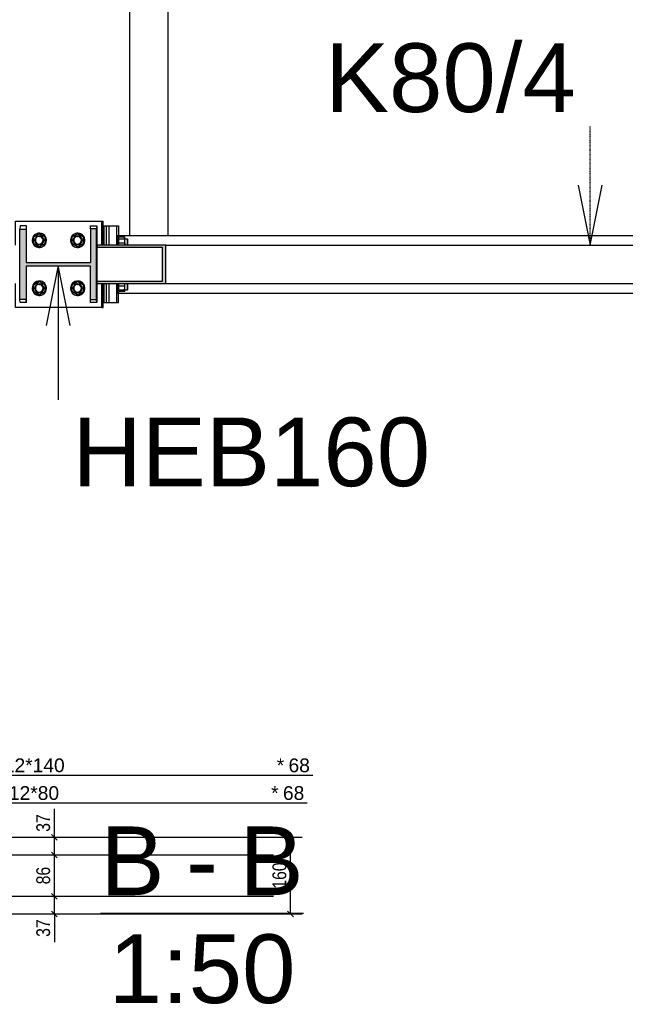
# Model space of a CAD drawing. Header units: millimetres. Extents: x -32861 to 254386, y 0 to 15445.
# Tile 55 of 67: x 197306 to 198568, y 222 to 2275. Entities that reach past the tile are written whole.
import ezdxf

# ---------------------------------------------------------------- set-up
doc = ezdxf.new("R2010")
doc.units = ezdxf.units.MM
doc.linetypes.add('DXK_LINE_DOT4', pattern=[0.9408, 0.4704, -0.4704])
doc.styles.add('Arial', font='ARIAL.TTF', dxfattribs={"height": 0.2})
doc.styles.add('Arial Narrow', font='ARIALN.TTF', dxfattribs={"height": 0.2})

# ---------------------------------------------------------------- blocks, each defined once
blk = doc.blocks.new('Unknown-17 - 31073')
at = {"color": 5}
blk.add_line((197474.2, 412.5), (197897.7, 412.5), dxfattribs=at)
at = {"color": 5, "style": 'Arial'}
for s, height, p in [('B', 143.3, (197474.2, 450)), ('B', 143.3, (197764.2, 450)), ('-', 143.3, (197652.7, 450)), ('1:50', 143.26, (197491.3, 225))]:
    blk.add_text(s, height=height, dxfattribs=at).set_placement(p)
blk = doc.blocks.new('Part-31107 - 31073')
at = {"color": 7}
for p, q in [((197479.7, 1805.3), (197479.7, 1855.3)), ((197479.7, 1855.3), (197479.9, 1855.3)), ((197479.9, 1805.3), (197479.9, 1855.3)), ((197479.7, 1675.3), (197479.7, 1725.3)), ((197479.9, 1675.3), (197479.9, 1725.3)), ((197479.7, 1675.3), (197479.9, 1675.3))]:
    blk.add_line(p, q, dxfattribs=at)
blk = doc.blocks.new('Part-31091 - 31073')
blk.add_hatch(color=6).paths.add_polyline_path([(197466.3, 1691.4), (197466.3, 1839.1), (197453.3, 1839.1), (197453.3, 1769.3), (197319.3, 1769.3), (197319.3, 1838.6), (197306.3, 1838.6), (197306.3, 1692), (197319.3, 1691.9), (197319.3, 1761.3), (197453.3, 1761.3), (197453.3, 1691.5)])
at = {"color": 7}
for p, q in [((197306.7, 1845.3), (197306.3, 1838.6)), ((197306.3, 1692), (197306.3, 1838.6)), ((197306.3, 1838.6), (197319.3, 1838.6)), ((197319.7, 1845.3), (197306.7, 1845.3)), ((197319.7, 1845.3), (197319.3, 1838.6)), ((197319.3, 1838.6), (197319.3, 1769.3)), ((197319.9, 1845.3), (197319.7, 1845.3)), ((197319.9, 1769.3), (197319.9, 1845.3)), ((197453.3, 1839.1), (197453.7, 1845.3)), ((197466.3, 1839.1), (197453.3, 1839.1)), ((197453.3, 1839.1), (197453.3, 1769.3)), ((197453.7, 1845.3), (197466.6, 1845.3)), ((197466.6, 1845.3), (197466.3, 1839.1)), ((197466.3, 1691.4), (197466.3, 1839.1)), ((197466.9, 1845.3), (197466.6, 1845.3)), ((197466.9, 1845.3), (197466.9, 1685.3)), ((197319.3, 1769.3), (197453.3, 1769.3)), ((197453.3, 1761.3), (197319.3, 1761.3)), ((197319.3, 1761.3), (197319.3, 1691.9)), ((197319.9, 1685.3), (197319.9, 1761.3)), ((197453.3, 1691.5), (197453.3, 1761.3)), ((197306.7, 1685.3), (197306.3, 1692)), ((197319.3, 1691.9), (197306.3, 1692)), ((197319.7, 1685.3), (197306.7, 1685.3)), ((197319.7, 1685.3), (197319.3, 1691.9)), ((197319.9, 1685.3), (197319.7, 1685.3)), ((197453.7, 1685.3), (197453.3, 1691.5)), ((197466.3, 1691.4), (197453.3, 1691.5)), ((197466.6, 1685.3), (197453.7, 1685.3)), ((197466.6, 1685.3), (197466.3, 1691.4)), ((197466.9, 1685.3), (197466.6, 1685.3))]:
    blk.add_line(p, q, dxfattribs=at)
blk = doc.blocks.new('Part-31278 - 31073')
at = {"color": 7}
for p, q in [((197477.1, 1855.3), (197477.2, 1855.3)), ((197477.1, 1805.3), (197477.1, 1855.3)), ((197477.2, 1805.3), (197477.2, 1855.3)), ((197477.1, 1675.3), (197477.1, 1725.3)), ((197477.2, 1675.3), (197477.2, 1725.3)), ((197477.1, 1675.3), (197477.2, 1675.3))]:
    blk.add_line(p, q, dxfattribs=at)
blk = doc.blocks.new('Part-31283 - 31073')
at = {"color": 7}
for p, q in [((197477.1, 1855.3), (197477.1, 1855.3)), ((197477.1, 1805.3), (197477.1, 1855.3)), ((197477.1, 1805.3), (197477.1, 1855.3)), ((197477.1, 1675.3), (197477.1, 1725.3)), ((197477.1, 1675.3), (197477.1, 1725.3)), ((197477.1, 1675.3), (197477.1, 1675.3))]:
    blk.add_line(p, q, dxfattribs=at)
blk = doc.blocks.new('Bolt-31248 - 31073')
at = {"color": 7}
for p, q in [((197334.7, 1822.2), (197346.7, 1829.1)), ((197346.8, 1829.1), (197334.8, 1822.2)), ((197346.7, 1829.1), (197358.7, 1822.2)), ((197346.7, 1829.1), (197346.8, 1829.1)), ((197358.8, 1822.2), (197346.8, 1829.1)), ((197414.7, 1822.2), (197426.7, 1829.1)), ((197426.8, 1829.1), (197414.8, 1822.2)), ((197426.7, 1829.1), (197438.7, 1822.2)), ((197426.7, 1829.1), (197426.8, 1829.1)), ((197438.8, 1822.2), (197426.8, 1829.1)), ((197334.7, 1808.4), (197334.7, 1822.2)), ((197334.7, 1822.2), (197334.8, 1822.2)), ((197346.7, 1801.4), (197334.7, 1808.4)), ((197334.7, 1808.4), (197334.8, 1808.4)), ((197334.8, 1822.2), (197334.8, 1808.4)), ((197334.8, 1808.4), (197346.8, 1801.4)), ((197346.6, 1823.3), (197346.9, 1823.3)), ((197346.6, 1807.3), (197346.9, 1807.3)), ((197346.7, 1801.4), (197358.7, 1808.4)), ((197346.8, 1801.4), (197358.8, 1808.4)), ((197358.7, 1808.4), (197358.7, 1822.2)), ((197358.7, 1822.2), (197358.8, 1822.2)), ((197358.7, 1808.4), (197358.8, 1808.4)), ((197358.8, 1808.4), (197358.8, 1822.2)), ((197414.7, 1808.4), (197414.7, 1822.2)), ((197414.7, 1822.2), (197414.8, 1822.2)), ((197426.7, 1801.4), (197414.7, 1808.4)), ((197414.7, 1808.4), (197414.8, 1808.4)), ((197414.8, 1822.2), (197414.8, 1808.4)), ((197414.8, 1808.4), (197426.8, 1801.4)), ((197426.6, 1823.3), (197426.9, 1823.3)), ((197426.6, 1807.3), (197426.9, 1807.3)), ((197426.7, 1801.4), (197438.7, 1808.4)), ((197426.8, 1801.4), (197438.8, 1808.4)), ((197438.7, 1808.4), (197438.7, 1822.2)), ((197438.7, 1822.2), (197438.8, 1822.2)), ((197438.7, 1808.4), (197438.8, 1808.4)), ((197438.8, 1808.4), (197438.8, 1822.2)), ((197346.7, 1801.4), (197346.8, 1801.4)), ((197426.7, 1801.4), (197426.8, 1801.4)), ((197334.7, 1722.2), (197346.7, 1729.1)), ((197346.8, 1729.1), (197334.8, 1722.2)), ((197346.7, 1729.1), (197358.7, 1722.2)), ((197346.7, 1729.1), (197346.8, 1729.1)), ((197358.8, 1722.2), (197346.8, 1729.1)), ((197414.7, 1722.2), (197426.7, 1729.1)), ((197426.8, 1729.1), (197414.8, 1722.2)), ((197426.7, 1729.1), (197438.7, 1722.2)), ((197426.7, 1729.1), (197426.8, 1729.1)), ((197438.8, 1722.2), (197426.8, 1729.1)), ((197334.7, 1708.4), (197334.7, 1722.2)), ((197334.7, 1722.2), (197334.8, 1722.2)), ((197346.7, 1701.4), (197334.7, 1708.4)), ((197334.7, 1708.4), (197334.8, 1708.4)), ((197334.8, 1722.2), (197334.8, 1708.4)), ((197334.8, 1708.4), (197346.8, 1701.4)), ((197346.6, 1723.3), (197346.9, 1723.3)), ((197346.6, 1707.3), (197346.9, 1707.3)), ((197346.7, 1701.4), (197358.7, 1708.4)), ((197346.8, 1701.4), (197358.8, 1708.4)), ((197358.7, 1708.4), (197358.7, 1722.2)), ((197358.7, 1722.2), (197358.8, 1722.2)), ((197358.7, 1708.4), (197358.8, 1708.4)), ((197358.8, 1708.4), (197358.8, 1722.2)), ((197414.7, 1708.4), (197414.7, 1722.2)), ((197414.7, 1722.2), (197414.8, 1722.2)), ((197426.7, 1701.4), (197414.7, 1708.4)), ((197414.7, 1708.4), (197414.8, 1708.4)), ((197414.8, 1722.2), (197414.8, 1708.4)), ((197414.8, 1708.4), (197426.8, 1701.4)), ((197426.6, 1723.3), (197426.9, 1723.3)), ((197426.6, 1707.3), (197426.9, 1707.3)), ((197426.7, 1701.4), (197438.7, 1708.4)), ((197426.8, 1701.4), (197438.8, 1708.4)), ((197438.7, 1708.4), (197438.7, 1722.2)), ((197438.7, 1722.2), (197438.8, 1722.2)), ((197438.7, 1708.4), (197438.8, 1708.4)), ((197438.8, 1708.4), (197438.8, 1722.2)), ((197346.7, 1701.4), (197346.8, 1701.4)), ((197426.7, 1701.4), (197426.8, 1701.4))]:
    blk.add_line(p, q, dxfattribs=at)
for centre, radius, start, end in [((197346.8, 1815.3), 15, 119.998, 299.998), ((197346.9, 1815.3), 15, 90, 270), ((197346.8, 1815.3), 15, 299.998, 119.998), ((197346.9, 1815.3), 15, 270, 90), ((197426.8, 1815.3), 15, 119.998, 299.998), ((197426.9, 1815.3), 15, 90, 270), ((197426.8, 1815.3), 15, 299.998, 119.998), ((197426.9, 1815.3), 15, 270, 90), ((197346.9, 1815.3), 9.5, 360, 180), ((197346.9, 1815.3), 9.5, 180, 360), ((197346.6, 1815.3), 8, 119.998, 299.998), ((197346.6, 1815.3), 8, 299.998, 119.998), ((197426.9, 1815.3), 9.5, 360, 180), ((197426.9, 1815.3), 9.5, 180, 360), ((197426.6, 1815.3), 8, 119.998, 299.998), ((197426.6, 1815.3), 8, 299.998, 119.998), ((197346.8, 1715.3), 15, 119.998, 299.998), ((197346.9, 1715.3), 15, 90, 270), ((197346.9, 1715.3), 9.5, 360, 180), ((197346.8, 1715.3), 15, 299.998, 119.998), ((197346.9, 1715.3), 15, 270, 90), ((197426.8, 1715.3), 15, 119.998, 299.998), ((197426.9, 1715.3), 15, 90, 270), ((197426.9, 1715.3), 9.5, 360, 180), ((197426.8, 1715.3), 15, 299.998, 119.998), ((197426.9, 1715.3), 15, 270, 90), ((197346.9, 1715.3), 9.5, 180, 360), ((197346.6, 1715.3), 8, 119.998, 299.998), ((197346.6, 1715.3), 8, 299.998, 119.998), ((197426.9, 1715.3), 9.5, 180, 360), ((197426.6, 1715.3), 8, 119.998, 299.998), ((197426.6, 1715.3), 8, 299.998, 119.998)]:
    blk.add_arc(centre, radius, start, end, dxfattribs=at)
blk = doc.blocks.new('Part-31251 - 31073')
at = {"color": 7}
for p, q in [((197296.9, 1855.3), (197476.9, 1855.3)), ((197296.9, 1805.3), (197296.9, 1855.3)), ((197476.9, 1855.3), (197477.1, 1855.3)), ((197476.9, 1805.3), (197476.9, 1855.3)), ((197477.1, 1805.3), (197477.1, 1855.3)), ((197296.9, 1675.3), (197296.9, 1725.3)), ((197476.9, 1675.3), (197476.9, 1725.3)), ((197477.1, 1675.3), (197477.1, 1725.3)), ((197476.9, 1675.3), (197296.9, 1675.3)), ((197476.9, 1675.3), (197477.1, 1675.3))]:
    blk.add_line(p, q, dxfattribs=at)
blk = doc.blocks.new('Part-31254 - 31073')
at = {"color": 7}
for p, q in [((197477.2, 1855.3), (197477.3, 1855.3)), ((197477.3, 1855.3), (197477.4, 1855.3)), ((197477.3, 1805.3), (197477.3, 1855.3)), ((197477.4, 1805.3), (197477.4, 1855.3)), ((197477.3, 1675.3), (197477.3, 1725.3)), ((197477.4, 1675.3), (197477.4, 1725.3)), ((197477.2, 1675.3), (197477.3, 1675.3)), ((197477.3, 1675.3), (197477.4, 1675.3))]:
    blk.add_line(p, q, dxfattribs=at)
blk = doc.blocks.new('Part-31304 - 31073')
at = {"color": 7}
for p, q in [((197477.4, 1855.3), (197479.7, 1855.3)), ((197479.4, 1805.3), (197479.4, 1855.3)), ((197479.7, 1805.3), (197479.7, 1855.3)), ((197479.4, 1675.3), (197479.4, 1725.3)), ((197479.7, 1675.3), (197479.7, 1725.3)), ((197477.4, 1675.3), (197479.7, 1675.3))]:
    blk.add_line(p, q, dxfattribs=at)
blk = doc.blocks.new('Part-31455 - 31073')
at = {"color": 7}
for p, q in [((197492.2, 1845.3), (197511.6, 1845.3)), ((197492.2, 1805.3), (197492.2, 1845.3)), ((197508.2, 1805.3), (197508.2, 1845.3)), ((197511.6, 1845.3), (197511.6, 1825.3)), ((197492.2, 1685.3), (197492.2, 1725.3)), ((197508.2, 1685.3), (197508.2, 1725.3)), ((197511.6, 1685.3), (197511.6, 1705.3)), ((197492.2, 1685.3), (197511.6, 1685.3))]:
    blk.add_line(p, q, dxfattribs=at)
blk = doc.blocks.new('Part-31474 - 31073')
at = {"color": 7}
for p, q in [((197487.2, 1845.3), (197492.2, 1845.3)), ((197487.2, 1805.3), (197487.2, 1845.3)), ((197492.2, 1805.3), (197492.2, 1845.3)), ((197487.2, 1685.3), (197487.2, 1725.3)), ((197492.2, 1685.3), (197492.2, 1725.3)), ((197487.2, 1685.3), (197492.2, 1685.3))]:
    blk.add_line(p, q, dxfattribs=at)
blk = doc.blocks.new('Part-31475 - 31073')
at = {"color": 7}
for p, q in [((197482.2, 1845.3), (197487.2, 1845.3)), ((197482.2, 1805.3), (197482.2, 1845.3)), ((197487.2, 1805.3), (197487.2, 1845.3)), ((197482.2, 1685.3), (197482.2, 1725.3)), ((197487.2, 1685.3), (197487.2, 1725.3)), ((197482.2, 1685.3), (197487.2, 1685.3))]:
    blk.add_line(p, q, dxfattribs=at)
blk = doc.blocks.new('Part-31476 - 31073')
at = {"color": 7}
for p, q in [((197479.9, 1845.3), (197482.2, 1845.3)), ((197482.2, 1805.3), (197482.2, 1845.3)), ((197482.2, 1685.3), (197482.2, 1725.3)), ((197479.9, 1685.3), (197482.2, 1685.3))]:
    blk.add_line(p, q, dxfattribs=at)
blk = doc.blocks.new('Bolt-31477 - 31073')
at = {"color": 7}
for p, q in [((197508.6, 1823.3), (197508.5, 1817.8)), ((197508.5, 1817.8), (197508.5, 1810.3)), ((197508.5, 1813.2), (197508.6, 1815.9)), ((197508.5, 1810.3), (197508.5, 1813.2)), ((197508.5, 1810.3), (197508.5, 1805.3)), ((197508.5, 1807.3), (197508.5, 1810.3)), ((197508.6, 1805.3), (197508.5, 1807.3)), ((197508.7, 1825.3), (197508.6, 1823.3)), ((197508.6, 1819.3), (197508.7, 1819.8)), ((197508.6, 1818), (197508.6, 1819.3)), ((197508.6, 1815.9), (197508.6, 1818)), ((197508.8, 1823.3), (197508.7, 1825.3)), ((197508.7, 1825.3), (197511.7, 1825.3)), ((197508.7, 1819.8), (197508.7, 1819.3)), ((197508.7, 1819.3), (197508.7, 1818)), ((197508.7, 1818.3), (197530.7, 1818.3)), ((197508.7, 1818), (197508.8, 1815.9)), ((197508.8, 1817.8), (197508.8, 1823.3)), ((197508.8, 1810.3), (197508.8, 1817.8)), ((197508.8, 1815.9), (197508.8, 1813.2)), ((197508.8, 1813.2), (197508.8, 1810.3)), ((197508.8, 1805.3), (197508.8, 1810.3)), ((197508.8, 1810.3), (197508.8, 1807.3)), ((197508.8, 1807.3), (197508.8, 1805.3)), ((197511.5, 1817.8), (197511.6, 1823.3)), ((197511.6, 1822.3), (197511.5, 1810.3)), ((197511.5, 1810.3), (197511.5, 1817.8)), ((197511.5, 1805.3), (197511.5, 1810.3)), ((197511.5, 1810.3), (197524.8, 1810.3)), ((197511.5, 1810.3), (197511.5, 1805.3)), ((197511.6, 1823.3), (197511.7, 1825.3)), ((197511.6, 1822.3), (197524.7, 1822.3)), ((197511.7, 1825.3), (197511.8, 1823.3)), ((197511.8, 1810.3), (197511.7, 1822.3)), ((197511.8, 1823.3), (197511.8, 1817.8)), ((197511.8, 1817.8), (197511.8, 1810.3)), ((197511.8, 1810.3), (197511.8, 1805.3)), ((197511.8, 1805.3), (197511.8, 1810.3)), ((197524.6, 1822.3), (197524.5, 1810.3)), ((197524.5, 1810.3), (197524.5, 1805.3)), ((197524.7, 1822.3), (197524.6, 1822.3)), ((197524.8, 1810.3), (197524.7, 1822.3)), ((197524.8, 1810.3), (197524.8, 1805.3)), ((197530.6, 1817.2), (197530.7, 1818.3)), ((197530.6, 1814.3), (197530.6, 1817.2)), ((197530.6, 1810.3), (197530.6, 1814.3)), ((197530.6, 1806.3), (197530.6, 1810.3)), ((197530.7, 1818.3), (197530.7, 1817.2)), ((197530.7, 1817.2), (197530.7, 1814.3)), ((197530.7, 1814.3), (197530.8, 1810.3)), ((197530.8, 1810.3), (197530.7, 1806.3)), ((197530.6, 1805.3), (197530.6, 1806.3)), ((197530.7, 1806.3), (197530.7, 1805.3)), ((197508.5, 1725.3), (197508.5, 1720.3)), ((197508.5, 1723.2), (197508.6, 1725.3)), ((197508.8, 1720.3), (197508.8, 1725.3)), ((197508.8, 1725.3), (197508.8, 1723.2)), ((197511.5, 1720.3), (197511.5, 1725.3)), ((197511.5, 1725.3), (197511.5, 1720.3)), ((197511.8, 1725.3), (197511.8, 1720.3)), ((197511.8, 1720.3), (197511.8, 1725.3)), ((197524.5, 1725.3), (197524.5, 1720.3)), ((197524.8, 1720.3), (197524.8, 1725.3)), ((197530.6, 1724.3), (197530.6, 1725.3)), ((197530.7, 1724.3), (197530.7, 1725.3)), ((197508.5, 1720.3), (197508.5, 1723.2)), ((197508.5, 1720.3), (197508.5, 1712.8)), ((197508.5, 1717.3), (197508.5, 1720.3)), ((197508.6, 1714.7), (197508.5, 1717.3)), ((197508.5, 1712.8), (197508.6, 1707.3)), ((197508.6, 1712.6), (197508.6, 1714.7)), ((197508.6, 1711.2), (197508.6, 1712.6)), ((197508.7, 1710.8), (197508.6, 1711.2)), ((197508.6, 1707.3), (197508.7, 1705.3)), ((197508.8, 1714.7), (197508.7, 1712.6)), ((197508.7, 1712.6), (197508.7, 1711.2)), ((197508.7, 1712.3), (197530.7, 1712.3)), ((197508.7, 1711.2), (197508.7, 1710.8)), ((197508.7, 1705.3), (197508.8, 1707.3)), ((197508.7, 1705.3), (197511.7, 1705.3)), ((197508.8, 1723.2), (197508.8, 1720.3)), ((197508.8, 1712.8), (197508.8, 1720.3)), ((197508.8, 1720.3), (197508.8, 1717.3)), ((197508.8, 1717.3), (197508.8, 1714.7)), ((197508.8, 1707.3), (197508.8, 1712.8)), ((197511.5, 1712.8), (197511.5, 1720.3)), ((197511.5, 1720.3), (197524.8, 1720.3)), ((197511.5, 1720.3), (197511.6, 1708.3)), ((197511.6, 1707.3), (197511.5, 1712.8)), ((197524.7, 1708.3), (197511.6, 1708.3)), ((197511.7, 1705.3), (197511.6, 1707.3)), ((197511.7, 1708.3), (197511.8, 1720.3)), ((197511.8, 1707.3), (197511.7, 1705.3)), ((197511.8, 1720.3), (197511.8, 1712.8)), ((197511.8, 1712.8), (197511.8, 1707.3)), ((197524.5, 1720.3), (197524.6, 1708.3)), ((197524.6, 1708.3), (197524.7, 1708.3)), ((197524.7, 1708.3), (197524.8, 1720.3)), ((197530.6, 1720.3), (197530.6, 1724.3)), ((197530.6, 1716.3), (197530.6, 1720.3)), ((197530.6, 1713.4), (197530.6, 1716.3)), ((197530.7, 1712.3), (197530.6, 1713.4)), ((197530.7, 1724.3), (197530.8, 1720.3)), ((197530.8, 1720.3), (197530.7, 1716.3)), ((197530.7, 1716.3), (197530.7, 1713.4)), ((197530.7, 1713.4), (197530.7, 1712.3))]:
    blk.add_line(p, q, dxfattribs=at)
blk = doc.blocks.new('Part-31607 - 31073')
blk.add_hatch(color=6).paths.add_polyline_path([(197610.8, 1805.3), (197467.3, 1805.3), (197467.3, 1801.3), (197603.2, 1801.3), (197603.2, 1729.3), (197467.3, 1729.3), (197467.3, 1725.3), (197610.8, 1725.3)])
at = {"color": 7}
for p, q in [((197610.8, 1805.3), (197467.3, 1805.3)), ((197467.3, 1805.3), (197467.3, 1801.3)), ((197467.3, 1801.3), (197467.3, 1801.3)), ((197467.3, 1729.3), (197467.3, 1801.3)), ((197467.3, 1801.3), (197603.2, 1801.3)), ((197603.2, 1801.3), (197603.2, 1729.3)), ((197610.8, 1805.3), (198744.8, 1805.3)), ((197610.8, 1725.3), (197610.8, 1805.3)), ((198824.8, 1805.3), (198953.8, 1805.3)), ((198953.8, 1725.3), (198953.8, 1805.3)), ((197467.3, 1729.3), (197467.3, 1729.3)), ((197467.3, 1725.3), (197467.3, 1729.3)), ((197603.2, 1729.3), (197467.3, 1729.3)), ((197467.3, 1725.3), (197610.8, 1725.3)), ((197610.8, 1725.3), (198744.8, 1725.3)), ((198824.8, 1725.3), (198953.8, 1725.3))]:
    blk.add_line(p, q, dxfattribs=at)
blk = doc.blocks.new('Part-31774 - 31073')
at = {"color": 7}
for p, q in [((197535.2, 1825.3), (197535.2, 3845.3)), ((197615.2, 1825.3), (197615.2, 3845.3))]:
    blk.add_line(p, q, dxfattribs=at)
blk = doc.blocks.new('Part-32109 - 31073')
at = {"color": 7}
for p, q in [((197509.2, 1805.3), (197509.2, 1825.3)), ((197509.2, 1825.3), (198964.8, 1825.3)), ((197509.2, 1705.3), (197509.2, 1725.3)), ((197509.2, 1705.3), (198954.8, 1705.3))]:
    blk.add_line(p, q, dxfattribs=at)
blk = doc.blocks.new('StraightDimension-71222 - 34778')
at = {"color": 174}
for p, q in [((197378.2, 570.8), (197378.2, 629.8)), ((197378.2, 570.8), (197378.2, 629.8)), ((197384.2, 564.8), (197372.2, 576.8)), ((197223.8, 570.8), (197835.3, 570.8)), ((197378.2, 533.8), (197378.2, 570.8)), ((197193.8, 533.8), (197835.3, 533.8)), ((197372.2, 539.8), (197384.2, 527.8))]:
    blk.add_line(p, q, dxfattribs=at)
at = {"color": 30, "style": 'Arial Narrow'}
blk.add_text('37', height=28.63, rotation=90.0002, dxfattribs=at).set_placement((197369.2, 582.1))
blk = doc.blocks.new('StraightDimension-34910 - 34778')
at = {"color": 174}
for p, q in [((197876.5, 564.8), (197864.5, 576.8)), ((197223.8, 570.8), (197894.5, 570.8)), ((197870.5, 410.8), (197870.5, 570.8)), ((197223.8, 410.8), (197894.5, 410.8)), ((197864.5, 416.8), (197876.5, 404.8))]:
    blk.add_line(p, q, dxfattribs=at)
at = {"color": 30, "style": 'Arial Narrow'}
blk.add_text('160', height=28.63, rotation=90.0002, dxfattribs=at).set_placement((197861.5, 463.5))
blk = doc.blocks.new('StraightDimension-71223 - 34778')
at = {"color": 174}
for p, q in [((197193.8, 533.8), (197835.3, 533.8)), ((197384.2, 527.8), (197372.2, 539.8)), ((197378.2, 447.8), (197378.2, 533.8)), ((197372.2, 453.8), (197384.2, 441.8)), ((197193.8, 447.8), (197835.3, 447.8))]:
    blk.add_line(p, q, dxfattribs=at)
at = {"color": 30, "style": 'Arial Narrow'}
blk.add_text('86', height=28.63, rotation=90.0002, dxfattribs=at).set_placement((197369.2, 472.6))
blk = doc.blocks.new('StraightDimension-71224 - 34778')
at = {"color": 174}
for p, q in [((197384.2, 441.8), (197372.2, 453.8)), ((197193.8, 447.8), (197835.3, 447.8)), ((197378.2, 410.8), (197378.2, 447.8)), ((197223.8, 410.8), (197835.3, 410.8)), ((197372.2, 416.8), (197384.2, 404.8)), ((197378.2, 410.8), (197378.2, 351.9)), ((197378.2, 410.8), (197378.2, 351.9))]:
    blk.add_line(p, q, dxfattribs=at)
at = {"color": 30, "style": 'Arial Narrow'}
blk.add_text('37', height=28.63, rotation=90.0002, dxfattribs=at).set_placement((197369.2, 363.1))
blk = doc.blocks.new('Mark-31087 - 31073')
at = {"color": 136}
for p, q in [((197386.2, 1762.9), (197361.2, 1637.9)), ((197386.2, 1762.9), (197386.2, 1482.6)), ((197411.2, 1637.9), (197386.2, 1762.9))]:
    blk.add_line(p, q, dxfattribs=at)
at = {"color": 30, "style": 'Arial'}
blk.add_text('HEB160', height=143.26, dxfattribs=at).set_placement((197416.2, 1302.6))
blk = doc.blocks.new('Mark-31603 - 31073')
at = {"color": 136, "linetype": 'DXK_LINE_DOT4'}
blk.add_line((198495.2, 1805.3), (198495.2, 2052.7), dxfattribs=at)
at = {"color": 136}
for p, q in [((198470.2, 1930.3), (198495.2, 1805.3)), ((198495.2, 1805.3), (198520.2, 1930.3))]:
    blk.add_line(p, q, dxfattribs=at)
at = {"color": 30, "style": 'Arial'}
blk.add_text('K80/4', height=143.26, dxfattribs=at).set_placement((197942.3, 2082.7))
blk = doc.blocks.new('Mark-34815 - 34778')
at = {"color": 136}
for p, q in [((197101.1, 494.2), (197228.5, 642.6)), ((197228.5, 642.6), (197905.2, 642.6))]:
    blk.add_line(p, q, dxfattribs=at)
at = {"color": 30, "style": 'Arial'}
for s, height, p in [('BL12*80', 28.65, (197234.5, 648.6)), ('*', 28.7, (197830.1, 648.6)), ('68', 28.65, (197854.7, 648.6))]:
    blk.add_text(s, height=height, dxfattribs=at).set_placement(p)
blk = doc.blocks.new('Mark-34825 - 34778')
at = {"color": 136}
for p, q in [((197075.5, 532.6), (197217.9, 700.4)), ((197217.9, 700.4), (197916.8, 700.4))]:
    blk.add_line(p, q, dxfattribs=at)
at = {"color": 30, "style": 'Arial'}
for s, height, p in [('BL12*140', 28.65, (197223.9, 706.4)), ('*', 28.7, (197841.8, 706.4)), ('68', 28.65, (197866.3, 706.4))]:
    blk.add_text(s, height=height, dxfattribs=at).set_placement(p)

msp = doc.modelspace()

# ---------------------------------------------------------------- block references
for name in ['Part-31774 - 31073', 'Mark-31603 - 31073', 'Part-31251 - 31073', 'Part-31278 - 31073', 'Part-31283 - 31073', 'Part-31254 - 31073', 'Part-31304 - 31073', 'Part-31107 - 31073', 'Part-31091 - 31073', 'Bolt-31248 - 31073', 'Part-31476 - 31073', 'Part-31475 - 31073', 'Part-31474 - 31073', 'Part-31455 - 31073', 'Bolt-31477 - 31073', 'Part-32109 - 31073', 'Part-31607 - 31073', 'Mark-31087 - 31073', 'Mark-34825 - 34778', 'Mark-34815 - 34778', 'StraightDimension-71222 - 34778', 'Unknown-17 - 31073', 'StraightDimension-34910 - 34778', 'StraightDimension-71223 - 34778', 'StraightDimension-71224 - 34778']:
    msp.add_blockref(name, (0, 0))

doc.saveas('drawing.dxf')
